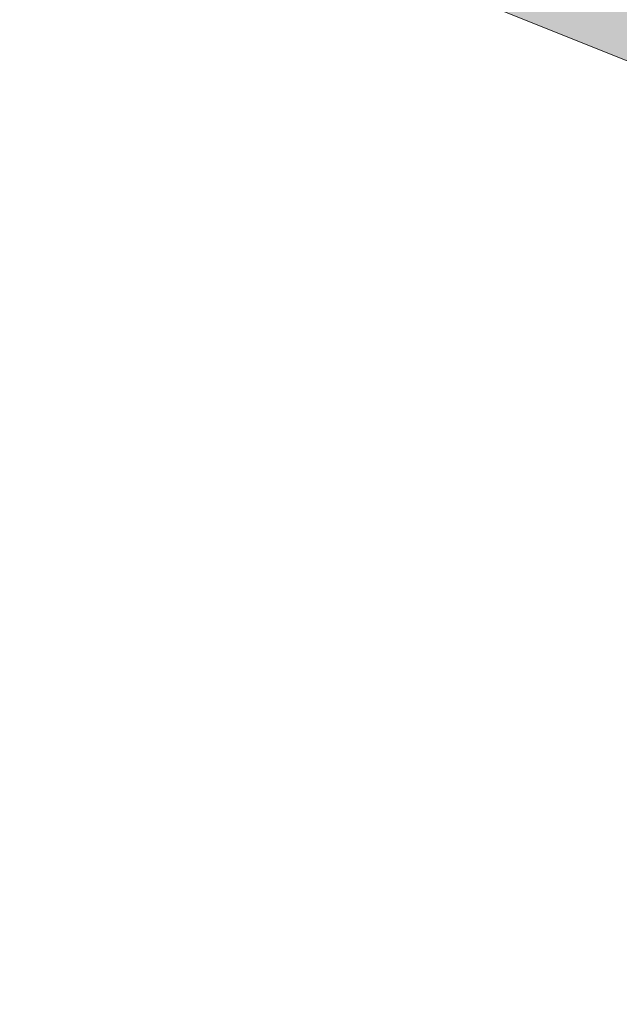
# Model space of a CAD drawing. Header units: centimetres. Extents: x 0 to 79565, y -33811 to 17832.
# Tile 1 of 205: x 3377 to 3799, y -2191 to -1497. Entities that reach past the tile are written whole.
import ezdxf

# ---------------------------------------------------------------- set-up
doc = ezdxf.new("R2010")
doc.units = ezdxf.units.CM
for name, color, linetype, lineweight in [('_Zagospodarowanie terenu (2D)', 7, 'Continuous', 9), ('_Zagospodarowanie terenu (2D)-1', 7, 'Continuous', 9), ('Zagospodarowanie-Powierzchnie-Trawa', 7, 'Continuous', 9)]:
    doc.layers.add(name, color=color, linetype=linetype, lineweight=lineweight)

# ---------------------------------------------------------------- blocks, each defined once
blk = doc.blocks.new('Zagospodarowanie terenu (2D)-1')
at = {"layer": 'Zagospodarowanie-Powierzchnie-Trawa', "linetype": 'Continuous', "lineweight": 0, "true_color": 0x99ff6f, "transparency": 33554457}
blk.add_hatch(color=81, dxfattribs=at).paths.add_polyline_path([(934852511.02, -397454817.89), (934852469.02, -397454799.89), (934851229.02, -397457816.89), (934851477.02, -397457968.89), (934851685.02, -397458155.89), (934851842.02, -397458358.89), (934851943.02, -397458526.89), (934852003.02, -397458671.89), (934852069.02, -397458923.89), (934852097.02, -397459199.89), (934852076.02, -397459468.89), (934852016.02, -397459716.89), (934851977.02, -397459828.89), (934851243.02, -397459510.89), (934851168.02, -397459643.89), (934850924.02, -397460398.89), (934850750.02, -397460346.89), (934850636.02, -397460681.89), (934849625.02, -397460337.89), (934849735.02, -397459978.89), (934848794.02, -397459678.89), (934848752.02, -397460022.89), (934848866.02, -397460196.89), (934848893.02, -397460223.89), (934848947.02, -397460065.89), (934849293.02, -397460180.89), (934849129.02, -397460647.89), (934848873.02, -397460562.89), (934848405.02, -397460413.89), (934848538.02, -397459993.89), (934847111.94, -397457766.31), (934847042.02, -397457825.89), (934846877.02, -397458319.89), (934846870.02, -397458910.89), (934847225.02, -397459233.89), (934847717.02, -397460670.89), (934845915.02, -397463530.89), (934841781.02, -397461429.89), (934840416.02, -397462467.89), (934840191.02, -397462779.89), (934839207.02, -397464153.89), (934839114.02, -397464287.89), (934838419.02, -397465993.89), (934837561.02, -397468022.89), (934836443.02, -397470960.89), (934840596.02, -397472626.89), (934840635.02, -397472645.89), (934840828.02, -397472737.89), (934843011.02, -397473686.89), (934847231.02, -397477361.89), (934848170.02, -397478004.89), (934850373.02, -397470291.89), (934849369.02, -397470319.89), (934850763.02, -397462868.89), (934853329.02, -397462798.89), (934854224.02, -397460848.89), (934853941.02, -397459361.89), (934853856.02, -397456132.89), (934854207.45, -397454960.43), (934854196.02, -397454738.89), (934853760.02, -397454354.89), (934853242.02, -397453887.89), (934853148.02, -397454014.89), (934853070.02, -397453962.89), (934853156.02, -397453820.89), (934852926.02, -397453624.89), (934852696.02, -397454233.89)])
at = {"layer": 'Zagospodarowanie-Powierzchnie-Trawa', "flags": 128}
blk.add_lwpolyline([(934847717.02, -397460670.89), (934845915.02, -397463530.89), (934841781.02, -397461429.89), (934840416.02, -397462467.89), (934840191.02, -397462779.89), (934839207.02, -397464153.89), (934839114.02, -397464287.89), (934838419.02, -397465993.89), (934837561.02, -397468022.89), (934836443.02, -397470960.89), (934840596.02, -397472626.89), (934840635.02, -397472645.89), (934840828.02, -397472737.89), (934843011.02, -397473686.89), (934847231.02, -397477361.89), (934848170.02, -397478004.89), (934850373.02, -397470291.89), (934849369.02, -397470319.89), (934850763.02, -397462868.89), (934853329.02, -397462798.89), (934854224.02, -397460848.89)], dxfattribs=at)
blk = doc.blocks.new('Zagospodarowanie terenu (2D)')
at = {"layer": 'Zagospodarowanie-Powierzchnie-Trawa', "linetype": 'Continuous', "lineweight": 0, "true_color": 0x99ff6f, "transparency": 33554457}
blk.add_hatch(color=81, dxfattribs=at).paths.add_polyline_path([(934852511.02, -397454817.89), (934852469.02, -397454799.89), (934851229.02, -397457816.89), (934851477.02, -397457968.89), (934851685.02, -397458155.89), (934851842.02, -397458358.89), (934851943.02, -397458526.89), (934852003.02, -397458671.89), (934852069.02, -397458923.89), (934852097.02, -397459199.89), (934852076.02, -397459468.89), (934852016.02, -397459716.89), (934851977.02, -397459828.89), (934851243.02, -397459510.89), (934851168.02, -397459643.89), (934850924.02, -397460398.89), (934850750.02, -397460346.89), (934850636.02, -397460681.89), (934849625.02, -397460337.89), (934849735.02, -397459978.89), (934848794.02, -397459678.89), (934848752.02, -397460022.89), (934848866.02, -397460196.89), (934848893.02, -397460223.89), (934848947.02, -397460065.89), (934849293.02, -397460180.89), (934849129.02, -397460647.89), (934848873.02, -397460562.89), (934848405.02, -397460413.89), (934848538.02, -397459993.89), (934847111.94, -397457766.31), (934847042.02, -397457825.89), (934846877.02, -397458319.89), (934846870.02, -397458910.89), (934847225.02, -397459233.89), (934847717.02, -397460670.89), (934845915.02, -397463530.89), (934841781.02, -397461429.89), (934840416.02, -397462467.89), (934840191.02, -397462779.89), (934839207.02, -397464153.89), (934839114.02, -397464287.89), (934838419.02, -397465993.89), (934837561.02, -397468022.89), (934836443.02, -397470960.89), (934840596.02, -397472626.89), (934840635.02, -397472645.89), (934840828.02, -397472737.89), (934843011.02, -397473686.89), (934847231.02, -397477361.89), (934848170.02, -397478004.89), (934850373.02, -397470291.89), (934849369.02, -397470319.89), (934850763.02, -397462868.89), (934853329.02, -397462798.89), (934854224.02, -397460848.89), (934853941.02, -397459361.89), (934853856.02, -397456132.89), (934854207.45, -397454960.43), (934854196.02, -397454738.89), (934853760.02, -397454354.89), (934853242.02, -397453887.89), (934853148.02, -397454014.89), (934853070.02, -397453962.89), (934853156.02, -397453820.89), (934852926.02, -397453624.89), (934852696.02, -397454233.89)])
at = {"layer": 'Zagospodarowanie-Powierzchnie-Trawa', "flags": 128}
blk.add_lwpolyline([(934847717.02, -397460670.89), (934845915.02, -397463530.89), (934841781.02, -397461429.89), (934840416.02, -397462467.89), (934840191.02, -397462779.89), (934839207.02, -397464153.89), (934839114.02, -397464287.89), (934838419.02, -397465993.89), (934837561.02, -397468022.89), (934836443.02, -397470960.89), (934840596.02, -397472626.89), (934840635.02, -397472645.89), (934840828.02, -397472737.89), (934843011.02, -397473686.89), (934847231.02, -397477361.89), (934848170.02, -397478004.89), (934850373.02, -397470291.89), (934849369.02, -397470319.89), (934850763.02, -397462868.89), (934853329.02, -397462798.89), (934854224.02, -397460848.89)], dxfattribs=at)

msp = doc.modelspace()

# ---------------------------------------------------------------- block references
at = {"layer": '_Zagospodarowanie terenu (2D)-1'}
msp.add_blockref('Zagospodarowanie terenu (2D)-1', (-934836443.02, 397470960.89), dxfattribs=at)

# ---------------------------------------------------------------- next in the draw order: block references
at = {"layer": '_Zagospodarowanie terenu (2D)'}
msp.add_blockref('Zagospodarowanie terenu (2D)', (-934836443.02, 397470960.89), dxfattribs=at)

doc.saveas('drawing.dxf')
